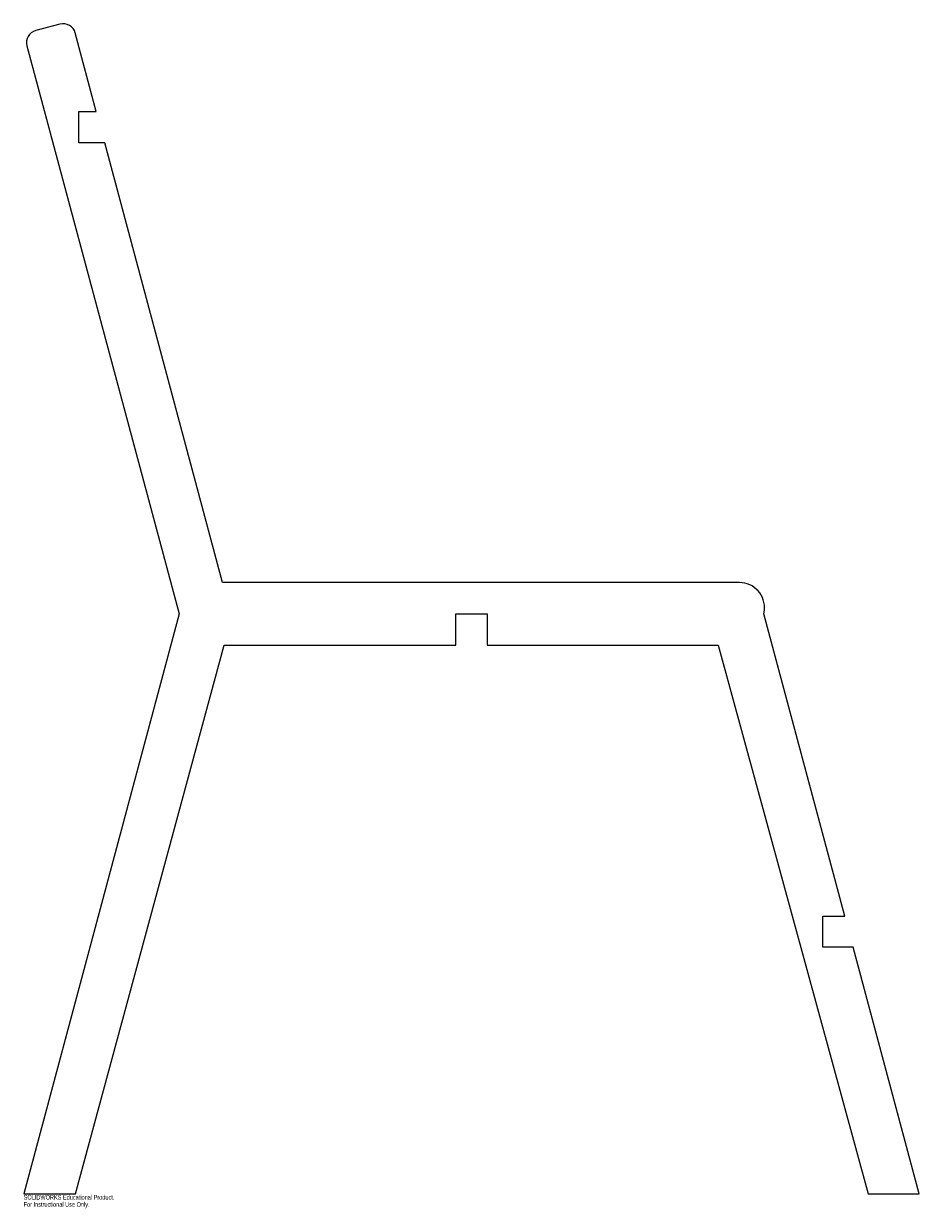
# Model space of a CAD drawing. Header units: inches. Extents: x 19.7 to 55.5, y -19.2 to 28.1.
import ezdxf

# ---------------------------------------------------------------- set-up
doc = ezdxf.new("R2010")
doc.units = ezdxf.units.IN
doc.header["$MEASUREMENT"] = 0
doc.styles.add('SLDTEXTSTYLE0', font='TXT', dxfattribs={"width": 0.7})

msp = doc.modelspace()

# ---------------------------------------------------------------- linework, layer by layer
at = {"color": 7, "linetype": 'Continuous', "lineweight": 25}
for p, q in [((21.152, 28.084), (20.186, 27.825)), ((22.607, 24.586), (21.764, 27.73)), ((19.832, 27.213), (25.915, 4.513)), ((21.906, 23.336), (21.906, 24.586)), ((21.906, 24.586), (22.607, 24.586)), ((22.942, 23.336), (21.906, 23.336)), ((27.65, 5.763), (22.942, 23.336)), ((48.328, 5.763), (27.65, 5.763)), ((25.915, 4.513), (19.703, -18.669)), ((36.986, 3.263), (36.986, 4.513)), ((36.986, 4.513), (38.236, 4.513)), ((38.236, 4.513), (38.236, 3.263)), ((49.307, 4.513), (49.322, 4.655)), ((52.543, -7.565), (49.307, 4.513)), ((21.777, -18.669), (27.717, 3.263)), ((27.717, 3.263), (36.986, 3.263)), ((38.236, 3.263), (47.469, 3.263)), ((47.469, 3.263), (53.478, -18.669)), ((51.659, -8.815), (51.659, -7.565)), ((51.659, -7.565), (52.543, -7.565)), ((52.878, -8.815), (51.659, -8.815)), ((55.518, -18.669), (52.878, -8.815)), ((19.703, -18.669), (21.777, -18.669)), ((53.478, -18.669), (55.518, -18.669))]:
    msp.add_line(p, q, dxfattribs=at)
for centre, radius, start, end in [((21.281, 27.601), 0.5, 15, 105), ((20.315, 27.342), 0.5, 105, 195), ((48.328, 4.763), 1, 353.8083, 90)]:
    msp.add_arc(centre, radius, start, end, dxfattribs=at)

# ---------------------------------------------------------------- texts
at = {"color": 7, "linetype": 'Continuous', "char_height": 0.1903, "attachment_point": 1, "style": 'SLDTEXTSTYLE0'}
for s, insert in [('SOLIDWORKS Educational Product.', (19.703, -18.709)), ('For Instructional Use Only.', (19.703, -18.995))]:
    msp.add_mtext(s, dxfattribs=dict(at, insert=insert))

doc.saveas('drawing.dxf')
